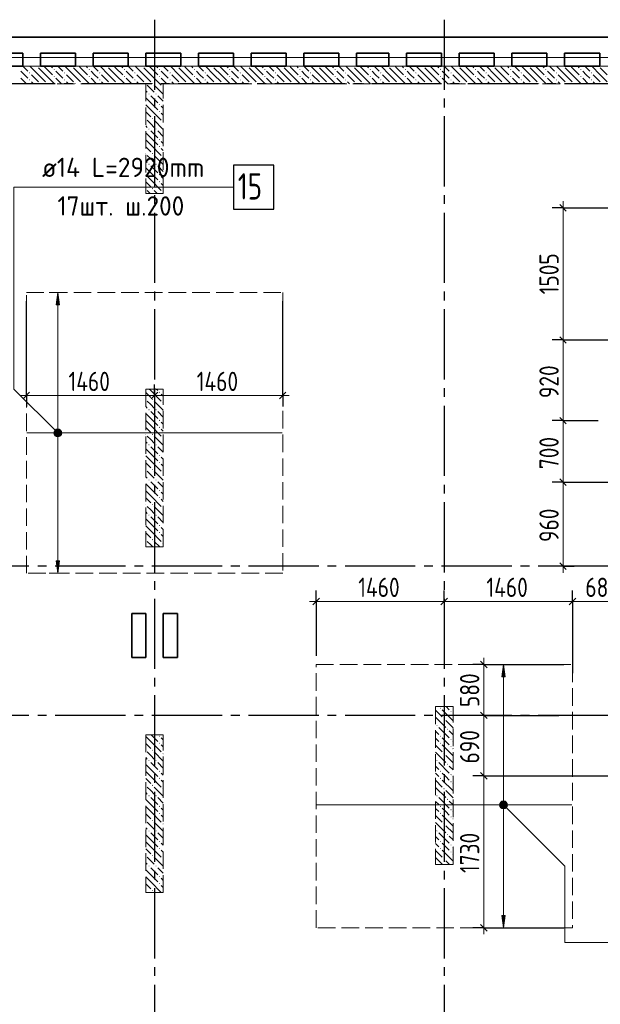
# Model space of a CAD drawing. Header units: millimetres. Extents: x 0 to 64958, y 0 to 42000.
# Tile 20 of 33: x 26704 to 33317, y 23807 to 35030. Entities that reach past the tile are written whole.
import ezdxf

# ---------------------------------------------------------------- set-up
doc = ezdxf.new("R2010")
doc.units = ezdxf.units.MM
doc.linetypes.add('______2', pattern=[270, 200, -70])
doc.linetypes.add('______5', pattern=[1100, 800, -100, 100, -100])
for name, color, linetype, lineweight in [('Standard', 7, 'Continuous', 25), ('ДОП Верх по Х', 7, 'Continuous', 25), ('ЖБ Пилон', 180, 'Continuous', 25), ('Оси', 40, '______5', 18), ('Позиционная метка номер позиции', 7, 'Continuous', 13), ('Примечания', 7, 'Continuous', 25)]:
    doc.layers.add(name, color=color, linetype=linetype, lineweight=lineweight)
doc.layers.add('ЖБ Перекрытие верхний уровень', color=7, linetype='Continuous', lineweight=25, true_color=0xe0e0ff)
doc.layers.add('ЖБ Стена верхний уровень', color=7, linetype='Continuous', lineweight=25, true_color=0x006e00)
doc.styles.add('GOST 2.304-81', font='txt')
doc.styles.add('ISOCPEUR', font='txt')

msp = doc.modelspace()

# ---------------------------------------------------------------- hatches: boundary and pattern name
at = {"layer": 'ДОП Верх по Х', "linetype": 'Continuous', "lineweight": 13, "transparency": 33554687}
for points in [[(27158, 31780), (27138, 31920), (27118, 31780)], [(27101, 30320), (27176, 30320), (27170, 30339)], [(27101, 30320), (27170, 30339), (27106, 30339)], [(27106, 30301), (27176, 30320), (27101, 30320)], [(27106, 30339), (27170, 30339), (27157, 30352)], [(27106, 30339), (27157, 30352), (27119, 30352)], [(27106, 30301), (27170, 30301), (27176, 30320)], [(27119, 30352), (27157, 30352), (27138, 30358)], [(27119, 30288), (27170, 30301), (27106, 30301)], [(27119, 30288), (27157, 30288), (27170, 30301)], [(27157, 30288), (27119, 30288), (27138, 30282)], [(32235, 27540), (32215, 27680), (32195, 27540)], [(32177, 26080), (32252, 26080), (32247, 26099)], [(32177, 26080), (32247, 26099), (32182, 26099)], [(32182, 26061), (32252, 26080), (32177, 26080)], [(32182, 26099), (32247, 26099), (32233, 26112)], [(32182, 26099), (32233, 26112), (32196, 26112)], [(32182, 26061), (32247, 26061), (32252, 26080)], [(32196, 26048), (32247, 26061), (32182, 26061)], [(32196, 26112), (32233, 26112), (32215, 26117)], [(32196, 26048), (32233, 26048), (32247, 26061)], [(32233, 26048), (32196, 26048), (32215, 26042)]]:
    msp.add_hatch(color=7, dxfattribs=at).paths.add_polyline_path(points)
for points in [[(27158, 28860), (27138, 28720), (27118, 28860)], [(32235, 24820), (32215, 24680), (32195, 24820)]]:
    msp.add_hatch(color=7, dxfattribs=at).paths.add_polyline_path(points, flags=16)
at = {"layer": 'ЖБ Пилон', "linetype": 'Continuous', "lineweight": 18, "transparency": 33554687}
for points in [[(28290, 30783), (28297, 30790), (28303, 30783), (28297, 30777)], [(28140, 30707), (28143, 30703), (28140, 30700)], [(28210, 30703), (28217, 30710), (28223, 30703), (28217, 30697)], [(28330, 30663), (28337, 30670), (28340, 30667), (28340, 30660), (28337, 30657)], [(28170, 30583), (28177, 30590), (28183, 30583), (28177, 30577)], [(28250, 30583), (28257, 30590), (28263, 30583), (28257, 30577)], [(28290, 30463), (28297, 30470), (28303, 30463), (28297, 30457)], [(28140, 30307), (28143, 30303), (28140, 30300)], [(28210, 30303), (28217, 30310), (28223, 30303), (28217, 30297)], [(28290, 30383), (28297, 30390), (28303, 30383), (28297, 30377)], [(28330, 30263), (28337, 30270), (28340, 30267), (28340, 30260), (28337, 30257)], [(28170, 30183), (28177, 30190), (28183, 30183), (28177, 30177)], [(28250, 30183), (28257, 30190), (28263, 30183), (28257, 30177)], [(28290, 30063), (28297, 30070), (28303, 30063), (28297, 30057)], [(28290, 29983), (28297, 29990), (28303, 29983), (28297, 29977)], [(28140, 29907), (28143, 29903), (28140, 29900)], [(28210, 29903), (28217, 29910), (28223, 29903), (28217, 29897)], [(28330, 29863), (28337, 29870), (28340, 29867), (28340, 29860), (28337, 29857)], [(28170, 29783), (28177, 29790), (28183, 29783), (28177, 29777)], [(28250, 29783), (28257, 29790), (28263, 29783), (28257, 29777)], [(28290, 29663), (28297, 29670), (28303, 29663), (28297, 29657)], [(28290, 29583), (28297, 29590), (28303, 29583), (28297, 29577)], [(28140, 29507), (28143, 29503), (28140, 29500)], [(28210, 29503), (28217, 29510), (28223, 29503), (28217, 29497)], [(28330, 29463), (28337, 29470), (28340, 29467), (28340, 29460), (28337, 29457)], [(28170, 29383), (28177, 29390), (28183, 29383), (28177, 29377)], [(28250, 29383), (28257, 29390), (28263, 29383), (28257, 29377)], [(28290, 29263), (28297, 29270), (28303, 29263), (28297, 29257)], [(28290, 29183), (28297, 29190), (28303, 29183), (28297, 29177)], [(28140, 29107), (28143, 29103), (28140, 29100)], [(28210, 29103), (28217, 29110), (28223, 29103), (28217, 29097)], [(28330, 29063), (28337, 29070), (28340, 29067), (28340, 29060), (28337, 29057)], [(31490, 27183), (31497, 27190), (31503, 27183), (31497, 27177)], [(31530, 27063), (31537, 27070), (31543, 27063), (31537, 27057)], [(31610, 27143), (31617, 27150), (31623, 27143), (31617, 27137)], [(31450, 26983), (31457, 26990), (31463, 26983), (31457, 26977)], [(31570, 26943), (31577, 26950), (31583, 26943), (31577, 26937)], [(28290, 26863), (28297, 26870), (28303, 26863), (28297, 26857)], [(31490, 26863), (31497, 26870), (31503, 26863), (31497, 26857)], [(31610, 26823), (31617, 26830), (31623, 26823), (31617, 26817)], [(28290, 26783), (28297, 26790), (28303, 26783), (28297, 26777)], [(31490, 26783), (31497, 26790), (31503, 26783), (31497, 26777)], [(31610, 26743), (31617, 26750), (31623, 26743), (31617, 26737)], [(28140, 26707), (28143, 26703), (28140, 26700)], [(28210, 26703), (28217, 26710), (28223, 26703), (28217, 26697)], [(28330, 26663), (28337, 26670), (28340, 26667), (28340, 26660), (28337, 26657)], [(31530, 26663), (31537, 26670), (31543, 26663), (31537, 26657)], [(28170, 26583), (28177, 26590), (28183, 26583), (28177, 26577)], [(28250, 26583), (28257, 26590), (28263, 26583), (28257, 26577)], [(31450, 26583), (31457, 26590), (31463, 26583), (31457, 26577)], [(31570, 26543), (31577, 26550), (31583, 26543), (31577, 26537)], [(28290, 26463), (28297, 26470), (28303, 26463), (28297, 26457)], [(28290, 26383), (28297, 26390), (28303, 26383), (28297, 26377)], [(31490, 26463), (31497, 26470), (31503, 26463), (31497, 26457)], [(31490, 26383), (31497, 26390), (31503, 26383), (31497, 26377)], [(31610, 26423), (31617, 26430), (31623, 26423), (31617, 26417)], [(28140, 26307), (28143, 26303), (28140, 26300)], [(28210, 26303), (28217, 26310), (28223, 26303), (28217, 26297)], [(28330, 26263), (28337, 26270), (28340, 26267), (28340, 26260), (28337, 26257)], [(31530, 26263), (31537, 26270), (31543, 26263), (31537, 26257)], [(31610, 26343), (31617, 26350), (31623, 26343), (31617, 26337)], [(28170, 26183), (28177, 26190), (28183, 26183), (28177, 26177)], [(28250, 26183), (28257, 26190), (28263, 26183), (28257, 26177)], [(31450, 26183), (31457, 26190), (31463, 26183), (31457, 26177)], [(31570, 26143), (31577, 26150), (31583, 26143), (31577, 26137)], [(28290, 26063), (28297, 26070), (28303, 26063), (28297, 26057)], [(31490, 26063), (31497, 26070), (31503, 26063), (31497, 26057)], [(28290, 25983), (28297, 25990), (28303, 25983), (28297, 25977)], [(31490, 25983), (31497, 25990), (31503, 25983), (31497, 25977)], [(31610, 26023), (31617, 26030), (31623, 26023), (31617, 26017)], [(31610, 25943), (31617, 25950), (31623, 25943), (31617, 25937)], [(28140, 25907), (28143, 25903), (28140, 25900)], [(28210, 25903), (28217, 25910), (28223, 25903), (28217, 25897)], [(28330, 25863), (28337, 25870), (28340, 25867), (28340, 25860), (28337, 25857)], [(31530, 25863), (31537, 25870), (31543, 25863), (31537, 25857)], [(28170, 25783), (28177, 25790), (28183, 25783), (28177, 25777)], [(28250, 25783), (28257, 25790), (28263, 25783), (28257, 25777)], [(31450, 25783), (31457, 25790), (31463, 25783), (31457, 25777)], [(31570, 25743), (31577, 25750), (31583, 25743), (31577, 25737)], [(28290, 25663), (28297, 25670), (28303, 25663), (28297, 25657)], [(28290, 25583), (28297, 25590), (28303, 25583), (28297, 25577)], [(31490, 25663), (31497, 25670), (31503, 25663), (31497, 25657)], [(31490, 25583), (31497, 25590), (31503, 25583), (31497, 25577)], [(31610, 25623), (31617, 25630), (31623, 25623), (31617, 25617)], [(28140, 25507), (28143, 25503), (28140, 25500)], [(28210, 25503), (28217, 25510), (28223, 25503), (28217, 25497)], [(31610, 25543), (31617, 25550), (31623, 25543), (31617, 25537)], [(28170, 25383), (28177, 25390), (28183, 25383), (28177, 25377)], [(28250, 25383), (28257, 25390), (28263, 25383), (28257, 25377)], [(28330, 25463), (28337, 25470), (28340, 25467), (28340, 25460), (28337, 25457)], [(31530, 25463), (31537, 25470), (31543, 25463), (31537, 25457)], [(28290, 25263), (28297, 25270), (28303, 25263), (28297, 25257)], [(28290, 25183), (28297, 25190), (28303, 25183), (28297, 25177)], [(28140, 25107), (28143, 25103), (28140, 25100)], [(28210, 25103), (28217, 25110), (28223, 25103), (28217, 25097)]]:
    msp.add_hatch(color=7, dxfattribs=at).paths.add_polyline_path(points, flags=16)
at = {"layer": 'ЖБ Стена верхний уровень', "linetype": 'Continuous', "lineweight": 18, "transparency": 33554687}
for points in [[(26900, 34500), (26897, 34497), (26894, 34500)], [(27090, 34463), (27097, 34470), (27103, 34463), (27097, 34457)], [(27300, 34500), (27297, 34497), (27294, 34500)], [(27490, 34463), (27497, 34470), (27503, 34463), (27497, 34457)], [(27700, 34500), (27697, 34497), (27694, 34500)], [(27890, 34463), (27897, 34470), (27903, 34463), (27897, 34457)], [(28100, 34500), (28097, 34497), (28094, 34500)], [(28290, 34463), (28297, 34470), (28303, 34463), (28297, 34457)], [(28500, 34500), (28497, 34497), (28494, 34500)], [(28690, 34463), (28697, 34470), (28703, 34463), (28697, 34457)], [(28900, 34500), (28897, 34497), (28894, 34500)], [(29090, 34463), (29097, 34470), (29103, 34463), (29097, 34457)], [(29300, 34500), (29297, 34497), (29294, 34500)], [(29490, 34463), (29497, 34470), (29503, 34463), (29497, 34457)], [(29700, 34500), (29697, 34497), (29694, 34500)], [(29890, 34463), (29897, 34470), (29903, 34463), (29897, 34457)], [(30100, 34500), (30097, 34497), (30094, 34500)], [(30290, 34463), (30297, 34470), (30303, 34463), (30297, 34457)], [(30500, 34500), (30497, 34497), (30494, 34500)], [(30690, 34463), (30697, 34470), (30703, 34463), (30697, 34457)], [(30900, 34500), (30897, 34497), (30894, 34500)], [(31090, 34463), (31097, 34470), (31103, 34463), (31097, 34457)], [(31300, 34500), (31297, 34497), (31294, 34500)], [(31490, 34463), (31497, 34470), (31503, 34463), (31497, 34457)], [(31700, 34500), (31697, 34497), (31694, 34500)], [(31890, 34463), (31897, 34470), (31903, 34463), (31897, 34457)], [(32100, 34500), (32097, 34497), (32094, 34500)], [(32290, 34463), (32297, 34470), (32303, 34463), (32297, 34457)], [(32500, 34500), (32497, 34497), (32494, 34500)], [(32690, 34463), (32697, 34470), (32703, 34463), (32697, 34457)], [(32900, 34500), (32897, 34497), (32894, 34500)], [(33090, 34463), (33097, 34470), (33103, 34463), (33097, 34457)], [(33300, 34500), (33297, 34497), (33294, 34500)], [(26810, 34423), (26817, 34430), (26823, 34423), (26817, 34417)], [(26810, 34343), (26817, 34350), (26823, 34343), (26817, 34337)], [(27090, 34383), (27097, 34390), (27103, 34383), (27097, 34377)], [(27210, 34423), (27217, 34430), (27223, 34423), (27217, 34417)], [(27210, 34343), (27217, 34350), (27223, 34343), (27217, 34337)], [(27490, 34383), (27497, 34390), (27503, 34383), (27497, 34377)], [(27610, 34423), (27617, 34430), (27623, 34423), (27617, 34417)], [(27610, 34343), (27617, 34350), (27623, 34343), (27617, 34337)], [(27890, 34383), (27897, 34390), (27903, 34383), (27897, 34377)], [(28010, 34423), (28017, 34430), (28023, 34423), (28017, 34417)], [(28010, 34343), (28017, 34350), (28023, 34343), (28017, 34337)], [(28290, 34383), (28297, 34390), (28303, 34383), (28297, 34377)], [(28410, 34423), (28417, 34430), (28423, 34423), (28417, 34417)], [(28410, 34343), (28417, 34350), (28423, 34343), (28417, 34337)], [(28690, 34383), (28697, 34390), (28703, 34383), (28697, 34377)], [(28810, 34423), (28817, 34430), (28823, 34423), (28817, 34417)], [(28810, 34343), (28817, 34350), (28823, 34343), (28817, 34337)], [(29090, 34383), (29097, 34390), (29103, 34383), (29097, 34377)], [(29210, 34423), (29217, 34430), (29223, 34423), (29217, 34417)], [(29210, 34343), (29217, 34350), (29223, 34343), (29217, 34337)], [(29490, 34383), (29497, 34390), (29503, 34383), (29497, 34377)], [(29610, 34423), (29617, 34430), (29623, 34423), (29617, 34417)], [(29610, 34343), (29617, 34350), (29623, 34343), (29617, 34337)], [(29890, 34383), (29897, 34390), (29903, 34383), (29897, 34377)], [(30010, 34423), (30017, 34430), (30023, 34423), (30017, 34417)], [(30010, 34343), (30017, 34350), (30023, 34343), (30017, 34337)], [(30290, 34383), (30297, 34390), (30303, 34383), (30297, 34377)], [(30410, 34423), (30417, 34430), (30423, 34423), (30417, 34417)], [(30410, 34343), (30417, 34350), (30423, 34343), (30417, 34337)], [(30690, 34383), (30697, 34390), (30703, 34383), (30697, 34377)], [(30810, 34423), (30817, 34430), (30823, 34423), (30817, 34417)], [(30810, 34343), (30817, 34350), (30823, 34343), (30817, 34337)], [(31090, 34383), (31097, 34390), (31103, 34383), (31097, 34377)], [(31210, 34423), (31217, 34430), (31223, 34423), (31217, 34417)], [(31210, 34343), (31217, 34350), (31223, 34343), (31217, 34337)], [(31490, 34383), (31497, 34390), (31503, 34383), (31497, 34377)], [(31610, 34423), (31617, 34430), (31623, 34423), (31617, 34417)], [(31610, 34343), (31617, 34350), (31623, 34343), (31617, 34337)], [(31890, 34383), (31897, 34390), (31903, 34383), (31897, 34377)], [(32010, 34423), (32017, 34430), (32023, 34423), (32017, 34417)], [(32010, 34343), (32017, 34350), (32023, 34343), (32017, 34337)], [(32290, 34383), (32297, 34390), (32303, 34383), (32297, 34377)], [(32410, 34423), (32417, 34430), (32423, 34423), (32417, 34417)], [(32410, 34343), (32417, 34350), (32423, 34343), (32417, 34337)], [(32690, 34383), (32697, 34390), (32703, 34383), (32697, 34377)], [(32810, 34423), (32817, 34430), (32823, 34423), (32817, 34417)], [(32810, 34343), (32817, 34350), (32823, 34343), (32817, 34337)], [(33090, 34383), (33097, 34390), (33103, 34383), (33097, 34377)], [(33210, 34423), (33217, 34430), (33223, 34423), (33217, 34417)], [(33210, 34343), (33217, 34350), (33223, 34343), (33217, 34337)], [(26930, 34303), (26937, 34310), (26943, 34303), (26940, 34300), (26934, 34300)], [(27010, 34303), (27017, 34310), (27023, 34303), (27020, 34300), (27014, 34300)], [(27330, 34303), (27337, 34310), (27343, 34303), (27340, 34300), (27334, 34300)], [(27410, 34303), (27417, 34310), (27423, 34303), (27420, 34300), (27414, 34300)], [(27730, 34303), (27737, 34310), (27743, 34303), (27740, 34300), (27734, 34300)], [(27810, 34303), (27817, 34310), (27823, 34303), (27820, 34300), (27814, 34300)], [(28130, 34303), (28137, 34310), (28143, 34303), (28140, 34300), (28134, 34300)], [(28140, 34300), (28140, 34300), (28140, 34300)], [(28210, 34303), (28217, 34310), (28223, 34303), (28220, 34300), (28214, 34300)], [(28220, 34300), (28217, 34297), (28214, 34300)], [(28330, 34263), (28337, 34270), (28340, 34267), (28340, 34260), (28337, 34257)], [(28530, 34303), (28537, 34310), (28543, 34303), (28540, 34300), (28534, 34300)], [(28610, 34303), (28617, 34310), (28623, 34303), (28620, 34300), (28614, 34300)], [(28930, 34303), (28937, 34310), (28943, 34303), (28940, 34300), (28934, 34300)], [(29010, 34303), (29017, 34310), (29023, 34303), (29020, 34300), (29014, 34300)], [(29330, 34303), (29337, 34310), (29343, 34303), (29340, 34300), (29334, 34300)], [(29410, 34303), (29417, 34310), (29423, 34303), (29420, 34300), (29414, 34300)], [(29730, 34303), (29737, 34310), (29743, 34303), (29740, 34300), (29734, 34300)], [(29810, 34303), (29817, 34310), (29823, 34303), (29820, 34300), (29814, 34300)], [(30130, 34303), (30137, 34310), (30143, 34303), (30140, 34300), (30134, 34300)], [(30210, 34303), (30217, 34310), (30223, 34303), (30220, 34300), (30214, 34300)], [(30530, 34303), (30537, 34310), (30543, 34303), (30540, 34300), (30534, 34300)], [(30610, 34303), (30617, 34310), (30623, 34303), (30620, 34300), (30614, 34300)], [(30930, 34303), (30937, 34310), (30943, 34303), (30940, 34300), (30934, 34300)], [(31010, 34303), (31017, 34310), (31023, 34303), (31020, 34300), (31014, 34300)], [(31330, 34303), (31337, 34310), (31343, 34303), (31340, 34300), (31334, 34300)], [(31410, 34303), (31417, 34310), (31423, 34303), (31420, 34300), (31414, 34300)], [(31730, 34303), (31737, 34310), (31743, 34303), (31740, 34300), (31734, 34300)], [(31810, 34303), (31817, 34310), (31823, 34303), (31820, 34300), (31814, 34300)], [(32130, 34303), (32137, 34310), (32143, 34303), (32140, 34300), (32134, 34300)], [(32210, 34303), (32217, 34310), (32223, 34303), (32220, 34300), (32214, 34300)], [(32530, 34303), (32537, 34310), (32543, 34303), (32540, 34300), (32534, 34300)], [(32610, 34303), (32617, 34310), (32623, 34303), (32620, 34300), (32614, 34300)], [(32930, 34303), (32937, 34310), (32943, 34303), (32940, 34300), (32934, 34300)], [(33010, 34303), (33017, 34310), (33023, 34303), (33020, 34300), (33014, 34300)], [(28170, 34183), (28177, 34190), (28183, 34183), (28177, 34177)], [(28250, 34183), (28257, 34190), (28263, 34183), (28257, 34177)], [(28290, 34063), (28297, 34070), (28303, 34063), (28297, 34057)], [(28140, 33907), (28143, 33903), (28140, 33900)], [(28210, 33903), (28217, 33910), (28223, 33903), (28217, 33897)], [(28290, 33983), (28297, 33990), (28303, 33983), (28297, 33977)], [(28170, 33783), (28177, 33790), (28183, 33783), (28177, 33777)], [(28250, 33783), (28257, 33790), (28263, 33783), (28257, 33777)], [(28330, 33863), (28337, 33870), (28340, 33867), (28340, 33860), (28337, 33857)], [(28290, 33663), (28297, 33670), (28303, 33663), (28297, 33657)], [(28290, 33583), (28297, 33590), (28303, 33583), (28297, 33577)], [(28140, 33507), (28143, 33503), (28140, 33500)], [(28210, 33503), (28217, 33510), (28223, 33503), (28217, 33497)], [(28330, 33463), (28337, 33470), (28340, 33467), (28340, 33460), (28337, 33457)], [(28170, 33383), (28177, 33390), (28183, 33383), (28177, 33377)], [(28250, 33383), (28257, 33390), (28263, 33383), (28257, 33377)], [(28290, 33263), (28297, 33270), (28303, 33263), (28297, 33257)], [(28210, 33103), (28217, 33110), (28223, 33103), (28217, 33097)], [(28290, 33183), (28297, 33190), (28303, 33183), (28297, 33177)], [(28140, 33107), (28143, 33103), (28140, 33100)], [(28330, 33063), (28337, 33070), (28340, 33067), (28340, 33060), (28337, 33057)]]:
    msp.add_hatch(color=7, dxfattribs=at).paths.add_polyline_path(points, flags=16)
at = {"layer": 'Позиционная метка номер позиции', "linetype": 'Continuous', "lineweight": 13, "transparency": 33554687}
for points in [[(27106, 30288), (27149, 30363), (27095, 30309)], [(27095, 30309), (27149, 30363), (27127, 30363)], [(27095, 30309), (27127, 30363), (27095, 30331)], [(27095, 30331), (27127, 30363), (27106, 30352)], [(27106, 30288), (27170, 30352), (27149, 30363)], [(27127, 30277), (27170, 30352), (27106, 30288)], [(27127, 30277), (27181, 30331), (27170, 30352)], [(27149, 30277), (27181, 30331), (27127, 30277)], [(27149, 30277), (27181, 30309), (27181, 30331)], [(27181, 30309), (27149, 30277), (27170, 30288)], [(32171, 26091), (32203, 26123), (32183, 26112)], [(32203, 26123), (32171, 26091), (32171, 26069)], [(32203, 26123), (32171, 26069), (32226, 26123)], [(32226, 26123), (32171, 26069), (32183, 26048)], [(32226, 26123), (32183, 26048), (32247, 26112)], [(32247, 26112), (32183, 26048), (32203, 26037)], [(32247, 26112), (32203, 26037), (32258, 26091)], [(32258, 26091), (32203, 26037), (32226, 26037)], [(32258, 26091), (32226, 26037), (32258, 26069)], [(32258, 26069), (32226, 26037), (32247, 26048)]]:
    msp.add_hatch(color=7, dxfattribs=at).paths.add_polyline_path(points)

# ---------------------------------------------------------------- linework, layer by layer
at = {"layer": 'Standard', "color": 251, "linetype": 'Continuous', "lineweight": -3, "true_color": 0x656565, "transparency": 33554687}
for p, q in [((32893, 32886), (32768, 32886)), ((32893, 32886), (33018, 32886)), ((32893, 32886), (33765, 32886)), ((26780, 30747), (26780, 31820)), ((32893, 31380), (32768, 31380)), ((32893, 31380), (33018, 31380)), ((32893, 31380), (33765, 31380)), ((26780, 30747), (26780, 30872)), ((28240, 30747), (28240, 30872)), ((29700, 30747), (29700, 30872)), ((26780, 30747), (26780, 30622)), ((28240, 30747), (28240, 30622)), ((28240, 30747), (28240, 30747)), ((29700, 30747), (29700, 30622)), ((32893, 30460), (32768, 30460)), ((32893, 30460), (33018, 30460)), ((32893, 30460), (33293, 30460)), ((32893, 29760), (32768, 29760)), ((32893, 29760), (33018, 29760)), ((32893, 29760), (33765, 29760)), ((32893, 28800), (32768, 28800)), ((32893, 28800), (33018, 28800)), ((32893, 28800), (32893, 28800)), ((30080, 28400), (30080, 28525)), ((31540, 28400), (31540, 28525)), ((33000, 28400), (33000, 28525)), ((30080, 28400), (30080, 28275)), ((30080, 28400), (30080, 27780)), ((31540, 28400), (31540, 28275)), ((31540, 28400), (31540, 28400)), ((33000, 28400), (33000, 28275)), ((33000, 28400), (33000, 27580)), ((31989, 27680), (31864, 27680)), ((31989, 27680), (32114, 27680)), ((31989, 27680), (32900, 27680)), ((31989, 27100), (31864, 27100)), ((31989, 27100), (32114, 27100)), ((31989, 27100), (32843, 27100)), ((31989, 26410), (31864, 26410)), ((31989, 26410), (32114, 26410)), ((31989, 26410), (33585, 26410)), ((31989, 24680), (31864, 24680)), ((31989, 24680), (32114, 24680)), ((31989, 24680), (32900, 24680))]:
    msp.add_line(p, q, dxfattribs=at)
at = {"layer": 'Standard', "color": 7, "linetype": 'Continuous', "lineweight": 25, "transparency": 33554687}
for p, q in [((32930, 32849), (32855, 32924)), ((32930, 31343), (32855, 31417)), ((26817, 30784), (26742, 30709)), ((28277, 30784), (28202, 30709)), ((29737, 30784), (29662, 30709)), ((32930, 30422), (32855, 30497)), ((32930, 29722), (32855, 29797)), ((32930, 28763), (32855, 28838)), ((30117, 28438), (30042, 28362)), ((31577, 28438), (31502, 28362)), ((33037, 28438), (32962, 28362)), ((32027, 27642), (31952, 27717)), ((32027, 27063), (31952, 27138)), ((32027, 26372), (31952, 26448)), ((32027, 24642), (31952, 24717))]:
    msp.add_line(p, q, dxfattribs=at)
at = {"layer": 'Standard', "color": 7, "linetype": 'Continuous', "lineweight": 13, "transparency": 33554687}
for p, q in [((32893, 32886), (32893, 32961)), ((32893, 31380), (32893, 32886)), ((32893, 30460), (32893, 31380)), ((26780, 30747), (26705, 30747)), ((28240, 30747), (26780, 30747)), ((29700, 30747), (28240, 30747)), ((29700, 30747), (29775, 30747)), ((32893, 29760), (32893, 30460)), ((32893, 28800), (32893, 28725)), ((30080, 28400), (30005, 28400)), ((31540, 28400), (30080, 28400)), ((33000, 28400), (31540, 28400)), ((33685, 28400), (33000, 28400)), ((31989, 27680), (31989, 27755)), ((31989, 27100), (31989, 27680)), ((31989, 26410), (31989, 27100)), ((31989, 24680), (31989, 24605))]:
    msp.add_line(p, q, dxfattribs=at)
at = {"layer": 'Standard', "color": 254, "linetype": 'Continuous', "lineweight": 18, "true_color": 0xc4c4ff, "transparency": 33554687}
for points in [[(6931, 19975), (49549, 19975), (49549, 34600), (6931, 34600), (6931, 19975)], [(7031, 20075), (49449, 20075), (49449, 34500), (7031, 34500), (7031, 20075)]]:
    msp.add_lwpolyline(points, dxfattribs=at)
at = {"layer": 'Standard', "color": 251, "linetype": 'Continuous', "lineweight": -3, "true_color": 0x656565, "transparency": 33554687}
msp.add_lwpolyline([(29700, 30747), (29700, 31134), (29700, 31134), (29700, 31820)], dxfattribs=at)
at = {"layer": 'Standard', "color": 7, "linetype": 'Continuous', "lineweight": 13, "transparency": 33554687}
for points in [[(32893, 28800), (32893, 28986), (32893, 28986), (32893, 29760)], [(31989, 24680), (31989, 25216), (31989, 25216), (31989, 26410)]]:
    msp.add_lwpolyline(points, dxfattribs=at)
at = {"layer": 'ДОП Верх по Х', "color": 7, "linetype": 'Continuous', "lineweight": 13, "transparency": 33554687}
msp.add_line((26938, 33120), (29046, 33120), dxfattribs=at)
at = {"layer": 'ДОП Верх по Х', "color": 251, "linetype": 'Continuous', "lineweight": 13, "true_color": 0x494949, "transparency": 33554687}
for p, q in [((27138, 31920), (27038, 31920)), ((27138, 31920), (27118, 31780)), ((27158, 31780), (27138, 31920)), ((27138, 31920), (27238, 31920)), ((27138, 31920), (27138, 31920)), ((27118, 31780), (27158, 31780)), ((27138, 30350), (27138, 31780)), ((27101, 30320), (27101, 30320)), ((27176, 30320), (27176, 30320)), ((27138, 28860), (27138, 30290)), ((27138, 28720), (27118, 28860)), ((27118, 28860), (27158, 28860)), ((27158, 28860), (27138, 28720)), ((27138, 28720), (27038, 28720)), ((27138, 28720), (27238, 28720)), ((27138, 28720), (27138, 28720)), ((32215, 27680), (32115, 27680)), ((32215, 27680), (32195, 27540)), ((32235, 27540), (32215, 27680)), ((32215, 27680), (32315, 27680)), ((32215, 27680), (32215, 27680)), ((32195, 27540), (32235, 27540)), ((32215, 26110), (32215, 27540)), ((32177, 26080), (32177, 26080)), ((32215, 24820), (32215, 26050)), ((32252, 26080), (32252, 26080)), ((32215, 24680), (32195, 24820)), ((32195, 24820), (32235, 24820)), ((32235, 24820), (32215, 24680)), ((32215, 24680), (32115, 24680)), ((32215, 24680), (32315, 24680)), ((32215, 24680), (32215, 24680))]:
    msp.add_line(p, q, dxfattribs=at)
at = {"layer": 'ДОП Верх по Х', "color": 7, "linetype": 'Continuous', "lineweight": 18, "transparency": 33554687}
for p, q in [((26787, 30320), (29693, 30320)), ((30087, 26080), (32993, 26080))]:
    msp.add_line(p, q, dxfattribs=at)
at = {"layer": 'ДОП Верх по Х', "color": 7, "linetype": 'Continuous', "lineweight": 25, "transparency": 33554687}
msp.add_lwpolyline([(29138, 32870), (29598, 32870), (29598, 33370), (29138, 33370), (29138, 32870)], dxfattribs=at)
at = {"layer": 'ДОП Верх по Х', "color": 251, "linetype": 'Continuous', "lineweight": 13, "true_color": 0x494949, "transparency": 33554687}
for centre in [(27138, 30320), (32215, 26080)]:
    msp.add_circle(centre, 37.5, dxfattribs=at)
at = {"layer": 'ЖБ Перекрытие верхний уровень', "color": 7, "linetype": 'Continuous', "lineweight": 35, "transparency": 33554687}
for p, q in [((28240, 34830), (22060, 34830)), ((34420, 34830), (28240, 34830)), ((26340, 34650), (26740, 34650)), ((26740, 34650), (26740, 34500)), ((26940, 34500), (26940, 34650)), ((26940, 34650), (27340, 34650)), ((27340, 34650), (27340, 34500)), ((27540, 34500), (27540, 34650)), ((27540, 34650), (27940, 34650)), ((27940, 34650), (27940, 34500)), ((28140, 34500), (28140, 34650)), ((28140, 34650), (28240, 34650)), ((28240, 34650), (28540, 34650)), ((28540, 34650), (28540, 34500)), ((28740, 34650), (29140, 34650)), ((28740, 34500), (28740, 34650)), ((29140, 34650), (29140, 34500)), ((29340, 34500), (29340, 34650)), ((29340, 34650), (29740, 34650)), ((29740, 34650), (29740, 34500)), ((29940, 34500), (29940, 34650)), ((29940, 34650), (30340, 34650)), ((30340, 34650), (30340, 34500)), ((30540, 34500), (30540, 34650)), ((30540, 34650), (30910, 34650)), ((30910, 34650), (30910, 34500)), ((31110, 34650), (31510, 34650)), ((31110, 34500), (31110, 34650)), ((31510, 34650), (31510, 34500)), ((31710, 34650), (32110, 34650)), ((31710, 34500), (31710, 34650)), ((32110, 34650), (32110, 34500)), ((32310, 34650), (32710, 34650)), ((32310, 34500), (32310, 34650)), ((32710, 34650), (32710, 34500)), ((32910, 34650), (33310, 34650)), ((32910, 34500), (32910, 34650)), ((33310, 34650), (33310, 34500)), ((26740, 34500), (26340, 34500)), ((27340, 34500), (26940, 34500)), ((27940, 34500), (27540, 34500)), ((28240, 34500), (28140, 34500)), ((28540, 34500), (28240, 34500)), ((29140, 34500), (28740, 34500)), ((29740, 34500), (29340, 34500)), ((30340, 34500), (29940, 34500)), ((30910, 34500), (30540, 34500)), ((31510, 34500), (31110, 34500)), ((32110, 34500), (31710, 34500)), ((32710, 34500), (32310, 34500)), ((33310, 34500), (32910, 34500)), ((28140, 28260), (27980, 28260)), ((27980, 28260), (27980, 27760)), ((28140, 27760), (28140, 28260)), ((28500, 28260), (28340, 28260)), ((28340, 28260), (28340, 27760)), ((28500, 27760), (28500, 28260)), ((27980, 27760), (28140, 27760)), ((28340, 27760), (28500, 27760))]:
    msp.add_line(p, q, dxfattribs=at)
at = {"layer": 'ЖБ Пилон', "color": 253, "linetype": '______2', "lineweight": 13, "true_color": 0xa0a0a0, "transparency": 33554687}
for p, q in [((28140, 30820), (28140, 29020)), ((28340, 30820), (28140, 30820)), ((28340, 29020), (28340, 30820)), ((28140, 29020), (28340, 29020)), ((31440, 27200), (31440, 25400)), ((31640, 27200), (31440, 27200)), ((31640, 25400), (31640, 27200)), ((28140, 26880), (28140, 25080)), ((28340, 26880), (28140, 26880)), ((28340, 25080), (28340, 26880)), ((31440, 25400), (31640, 25400)), ((28140, 25080), (28340, 25080))]:
    msp.add_line(p, q, dxfattribs=at)
at = {"layer": 'ЖБ Пилон', "color": 9, "linetype": 'Continuous', "lineweight": 18, "true_color": 0xc7c7c7, "transparency": 33554687}
for p, q in [((28140, 30780), (28197, 30723)), ((28180, 30820), (28197, 30803)), ((28197, 30803), (28317, 30683)), ((28260, 30820), (28277, 30803)), ((28317, 30763), (28340, 30740)), ((28197, 30643), (28157, 30683)), ((28237, 30603), (28197, 30643)), ((28237, 30683), (28340, 30580)), ((28140, 30620), (28157, 30603)), ((28197, 30483), (28140, 30540)), ((28197, 30563), (28277, 30483)), ((28277, 30563), (28340, 30500)), ((28140, 30460), (28197, 30403)), ((28197, 30483), (28277, 30403)), ((28340, 30420), (28317, 30443)), ((28140, 30380), (28197, 30323)), ((28197, 30403), (28317, 30283)), ((28317, 30363), (28340, 30340)), ((28140, 30220), (28157, 30203)), ((28197, 30243), (28157, 30283)), ((28237, 30203), (28197, 30243)), ((28237, 30283), (28340, 30180)), ((28197, 30083), (28140, 30140)), ((28197, 30163), (28277, 30083)), ((28197, 30083), (28277, 30003)), ((28277, 30163), (28340, 30100)), ((28140, 30060), (28197, 30003)), ((28140, 29980), (28197, 29923)), ((28197, 30003), (28317, 29883)), ((28340, 30020), (28317, 30043)), ((28197, 29843), (28157, 29883)), ((28237, 29883), (28340, 29780)), ((28317, 29963), (28340, 29940)), ((28140, 29820), (28157, 29803)), ((28237, 29803), (28197, 29843)), ((28197, 29763), (28277, 29683)), ((28277, 29763), (28340, 29700)), ((28197, 29683), (28140, 29740)), ((28140, 29660), (28197, 29603)), ((28197, 29683), (28277, 29603)), ((28340, 29620), (28317, 29643)), ((28140, 29580), (28197, 29523)), ((28197, 29603), (28317, 29483)), ((28317, 29563), (28340, 29540)), ((28140, 29420), (28157, 29403)), ((28197, 29443), (28157, 29483)), ((28237, 29403), (28197, 29443)), ((28237, 29483), (28340, 29380)), ((28197, 29283), (28140, 29340)), ((28197, 29363), (28277, 29283)), ((28277, 29363), (28340, 29300)), ((28140, 29260), (28197, 29203)), ((28140, 29180), (28197, 29123)), ((28197, 29283), (28277, 29203)), ((28197, 29203), (28317, 29083)), ((28340, 29220), (28317, 29243)), ((28197, 29043), (28157, 29083)), ((28237, 29083), (28300, 29020)), ((28317, 29163), (28340, 29140)), ((28140, 29020), (28140, 29020)), ((28220, 29020), (28197, 29043)), ((31440, 27160), (31517, 27083)), ((31517, 27163), (31637, 27043)), ((31597, 27163), (31560, 27200)), ((31440, 27080), (31557, 26963)), ((31637, 27123), (31640, 27120)), ((31477, 26963), (31597, 26843)), ((31557, 27043), (31640, 26960)), ((28140, 26860), (28197, 26803)), ((28200, 26880), (28277, 26803)), ((28340, 26820), (28317, 26843)), ((31440, 26920), (31477, 26883)), ((31440, 26840), (31477, 26803)), ((31557, 26803), (31517, 26843)), ((31640, 26880), (31597, 26923)), ((28140, 26780), (28197, 26723)), ((28197, 26803), (28317, 26683)), ((28317, 26763), (28340, 26740)), ((31440, 26760), (31517, 26683)), ((31517, 26763), (31637, 26643)), ((31597, 26763), (31557, 26803)), ((31637, 26803), (31640, 26800)), ((31637, 26723), (31640, 26720)), ((28140, 26620), (28157, 26603)), ((28197, 26643), (28157, 26683)), ((28237, 26603), (28197, 26643)), ((28237, 26683), (28340, 26580)), ((31440, 26680), (31557, 26563)), ((31557, 26643), (31640, 26560)), ((28197, 26483), (28140, 26540)), ((28197, 26563), (28277, 26483)), ((28277, 26563), (28340, 26500)), ((31440, 26520), (31477, 26483)), ((31477, 26563), (31597, 26443)), ((31640, 26480), (31597, 26523)), ((28140, 26460), (28197, 26403)), ((28140, 26380), (28197, 26323)), ((28197, 26483), (28277, 26403)), ((28197, 26403), (28317, 26283)), ((28340, 26420), (28317, 26443)), ((31440, 26440), (31477, 26403)), ((31557, 26403), (31517, 26443)), ((31597, 26363), (31557, 26403)), ((31637, 26403), (31640, 26400)), ((28197, 26243), (28157, 26283)), ((28237, 26283), (28340, 26180)), ((28317, 26363), (28340, 26340)), ((31440, 26360), (31517, 26283)), ((31440, 26280), (31557, 26163)), ((31517, 26363), (31637, 26243)), ((31637, 26323), (31640, 26320)), ((28140, 26220), (28157, 26203)), ((28237, 26203), (28197, 26243)), ((28197, 26163), (28277, 26083)), ((28277, 26163), (28340, 26100)), ((31477, 26163), (31597, 26043)), ((31557, 26243), (31640, 26160)), ((28197, 26083), (28140, 26140)), ((28140, 26060), (28197, 26003)), ((28197, 26083), (28277, 26003)), ((28340, 26020), (28317, 26043)), ((31440, 26120), (31477, 26083)), ((31440, 26040), (31477, 26003)), ((31557, 26003), (31517, 26043)), ((31640, 26080), (31597, 26123)), ((28140, 25980), (28197, 25923)), ((28197, 26003), (28317, 25883)), ((28317, 25963), (28340, 25940)), ((31440, 25960), (31517, 25883)), ((31517, 25963), (31637, 25843)), ((31597, 25963), (31557, 26003)), ((31637, 26003), (31640, 26000)), ((28140, 25820), (28157, 25803)), ((28197, 25843), (28157, 25883)), ((28237, 25803), (28197, 25843)), ((28237, 25883), (28340, 25780)), ((31440, 25880), (31557, 25763)), ((31557, 25843), (31640, 25760)), ((31637, 25923), (31640, 25920)), ((28197, 25683), (28140, 25740)), ((28197, 25763), (28277, 25683)), ((28277, 25763), (28340, 25700)), ((31440, 25720), (31477, 25683)), ((31477, 25763), (31597, 25643)), ((31640, 25680), (31597, 25723)), ((28140, 25660), (28197, 25603)), ((28197, 25683), (28277, 25603)), ((28197, 25603), (28317, 25483)), ((28340, 25620), (28317, 25643)), ((31440, 25640), (31477, 25603)), ((31557, 25603), (31517, 25643)), ((31597, 25563), (31557, 25603)), ((31637, 25603), (31640, 25600)), ((28140, 25580), (28197, 25523)), ((28197, 25443), (28157, 25483)), ((28237, 25483), (28340, 25380)), ((28317, 25563), (28340, 25540)), ((31440, 25560), (31517, 25483)), ((31440, 25480), (31520, 25400)), ((31517, 25563), (31637, 25443)), ((31637, 25523), (31640, 25520)), ((28140, 25420), (28157, 25403)), ((28237, 25403), (28197, 25443)), ((31557, 25443), (31600, 25400)), ((28197, 25283), (28140, 25340)), ((28140, 25260), (28197, 25203)), ((28197, 25363), (28277, 25283)), ((28197, 25283), (28277, 25203)), ((28277, 25363), (28340, 25300)), ((28140, 25180), (28197, 25123)), ((28197, 25203), (28317, 25083)), ((28340, 25220), (28317, 25243)), ((28317, 25163), (28340, 25140)), ((28160, 25080), (28157, 25083)), ((28237, 25083), (28240, 25080))]:
    msp.add_line(p, q, dxfattribs=at)
at = {"layer": 'ЖБ Стена верхний уровень', "color": 251, "linetype": '______2', "lineweight": 13, "true_color": 0x656565, "transparency": 33554687}
for p, q in [((34730, 34500), (21750, 34500)), ((21730, 34300), (28140, 34300)), ((28140, 34300), (28140, 33050)), ((28340, 33050), (28340, 34300)), ((28340, 34300), (34750, 34300)), ((28140, 33050), (28340, 33050))]:
    msp.add_line(p, q, dxfattribs=at)
at = {"layer": 'ЖБ Стена верхний уровень', "color": 9, "linetype": 'Continuous', "lineweight": 18, "true_color": 0xc7c7c7, "transparency": 33554687}
for p, q in [((26740, 34500), (26797, 34443)), ((26917, 34403), (26820, 34500)), ((26917, 34483), (26997, 34403)), ((26997, 34483), (26980, 34500)), ((26997, 34483), (27077, 34403)), ((27060, 34500), (27077, 34483)), ((27140, 34500), (27197, 34443)), ((27317, 34403), (27220, 34500)), ((27317, 34483), (27397, 34403)), ((27397, 34483), (27380, 34500)), ((27397, 34483), (27477, 34403)), ((27460, 34500), (27477, 34483)), ((27540, 34500), (27597, 34443)), ((27717, 34403), (27620, 34500)), ((27717, 34483), (27797, 34403)), ((27797, 34483), (27780, 34500)), ((27797, 34483), (27877, 34403)), ((27860, 34500), (27877, 34483)), ((27940, 34500), (27997, 34443)), ((28117, 34403), (28020, 34500)), ((28117, 34483), (28197, 34403)), ((28197, 34483), (28180, 34500)), ((28197, 34483), (28277, 34403)), ((28260, 34500), (28277, 34483)), ((28340, 34500), (28397, 34443)), ((28517, 34403), (28420, 34500)), ((28517, 34483), (28597, 34403)), ((28597, 34483), (28580, 34500)), ((28597, 34483), (28677, 34403)), ((28660, 34500), (28677, 34483)), ((28740, 34500), (28797, 34443)), ((28917, 34403), (28820, 34500)), ((28917, 34483), (28997, 34403)), ((28997, 34483), (28980, 34500)), ((28997, 34483), (29077, 34403)), ((29060, 34500), (29077, 34483)), ((29140, 34500), (29197, 34443)), ((29317, 34403), (29220, 34500)), ((29317, 34483), (29397, 34403)), ((29397, 34483), (29380, 34500)), ((29397, 34483), (29477, 34403)), ((29460, 34500), (29477, 34483)), ((29540, 34500), (29597, 34443)), ((29717, 34403), (29620, 34500)), ((29717, 34483), (29797, 34403)), ((29797, 34483), (29780, 34500)), ((29797, 34483), (29877, 34403)), ((29860, 34500), (29877, 34483)), ((29940, 34500), (29997, 34443)), ((30117, 34403), (30020, 34500)), ((30117, 34483), (30197, 34403)), ((30197, 34483), (30180, 34500)), ((30197, 34483), (30277, 34403)), ((30260, 34500), (30277, 34483)), ((30340, 34500), (30397, 34443)), ((30517, 34403), (30420, 34500)), ((30517, 34483), (30597, 34403)), ((30597, 34483), (30580, 34500)), ((30597, 34483), (30677, 34403)), ((30660, 34500), (30677, 34483)), ((30740, 34500), (30797, 34443)), ((30917, 34403), (30820, 34500)), ((30917, 34483), (30997, 34403)), ((30997, 34483), (30980, 34500)), ((30997, 34483), (31077, 34403)), ((31060, 34500), (31077, 34483)), ((31140, 34500), (31197, 34443)), ((31317, 34403), (31220, 34500)), ((31317, 34483), (31397, 34403)), ((31397, 34483), (31380, 34500)), ((31397, 34483), (31477, 34403)), ((31460, 34500), (31477, 34483)), ((31540, 34500), (31597, 34443)), ((31717, 34403), (31620, 34500)), ((31717, 34483), (31797, 34403)), ((31797, 34483), (31780, 34500)), ((31797, 34483), (31877, 34403)), ((31860, 34500), (31877, 34483)), ((31940, 34500), (31997, 34443)), ((32117, 34403), (32020, 34500)), ((32117, 34483), (32197, 34403)), ((32197, 34483), (32180, 34500)), ((32197, 34483), (32277, 34403)), ((32260, 34500), (32277, 34483)), ((32340, 34500), (32397, 34443)), ((32517, 34403), (32420, 34500)), ((32517, 34483), (32597, 34403)), ((32597, 34483), (32580, 34500)), ((32597, 34483), (32677, 34403)), ((32660, 34500), (32677, 34483)), ((32740, 34500), (32797, 34443)), ((32917, 34403), (32820, 34500)), ((32917, 34483), (32997, 34403)), ((32997, 34483), (32980, 34500)), ((32997, 34483), (33077, 34403)), ((33060, 34500), (33077, 34483)), ((33140, 34500), (33197, 34443)), ((33317, 34403), (33220, 34500)), ((33317, 34483), (33397, 34403)), ((26757, 34403), (26717, 34443)), ((26717, 34363), (26780, 34300)), ((26797, 34363), (26757, 34403)), ((26837, 34403), (26917, 34323)), ((26917, 34403), (26997, 34323)), ((26997, 34403), (27100, 34300)), ((27157, 34403), (27117, 34443)), ((27117, 34363), (27180, 34300)), ((27197, 34363), (27157, 34403)), ((27237, 34403), (27317, 34323)), ((27317, 34403), (27397, 34323)), ((27397, 34403), (27500, 34300)), ((27557, 34403), (27517, 34443)), ((27517, 34363), (27580, 34300)), ((27597, 34363), (27557, 34403)), ((27637, 34403), (27717, 34323)), ((27717, 34403), (27797, 34323)), ((27797, 34403), (27900, 34300)), ((27957, 34403), (27917, 34443)), ((27917, 34363), (27980, 34300)), ((27997, 34363), (27957, 34403)), ((28037, 34403), (28117, 34323)), ((28117, 34403), (28197, 34323)), ((28197, 34403), (28300, 34300)), ((28357, 34403), (28317, 34443)), ((28317, 34363), (28380, 34300)), ((28397, 34363), (28357, 34403)), ((28437, 34403), (28517, 34323)), ((28517, 34403), (28597, 34323)), ((28597, 34403), (28700, 34300)), ((28757, 34403), (28717, 34443)), ((28717, 34363), (28780, 34300)), ((28797, 34363), (28757, 34403)), ((28837, 34403), (28917, 34323)), ((28917, 34403), (28997, 34323)), ((28997, 34403), (29100, 34300)), ((29157, 34403), (29117, 34443)), ((29117, 34363), (29180, 34300)), ((29197, 34363), (29157, 34403)), ((29237, 34403), (29317, 34323)), ((29317, 34403), (29397, 34323)), ((29397, 34403), (29500, 34300)), ((29557, 34403), (29517, 34443)), ((29517, 34363), (29580, 34300)), ((29597, 34363), (29557, 34403)), ((29637, 34403), (29717, 34323)), ((29717, 34403), (29797, 34323)), ((29797, 34403), (29900, 34300)), ((29957, 34403), (29917, 34443)), ((29917, 34363), (29980, 34300)), ((29997, 34363), (29957, 34403)), ((30037, 34403), (30117, 34323)), ((30117, 34403), (30197, 34323)), ((30197, 34403), (30300, 34300)), ((30357, 34403), (30317, 34443)), ((30317, 34363), (30380, 34300)), ((30397, 34363), (30357, 34403)), ((30437, 34403), (30517, 34323)), ((30517, 34403), (30597, 34323)), ((30597, 34403), (30700, 34300)), ((30757, 34403), (30717, 34443)), ((30717, 34363), (30780, 34300)), ((30797, 34363), (30757, 34403)), ((30837, 34403), (30917, 34323)), ((30917, 34403), (30997, 34323)), ((30997, 34403), (31100, 34300)), ((31157, 34403), (31117, 34443)), ((31117, 34363), (31180, 34300)), ((31197, 34363), (31157, 34403)), ((31237, 34403), (31317, 34323)), ((31317, 34403), (31397, 34323)), ((31397, 34403), (31500, 34300)), ((31557, 34403), (31517, 34443)), ((31517, 34363), (31580, 34300)), ((31597, 34363), (31557, 34403)), ((31637, 34403), (31717, 34323)), ((31717, 34403), (31797, 34323)), ((31797, 34403), (31900, 34300)), ((31957, 34403), (31917, 34443)), ((31917, 34363), (31980, 34300)), ((31997, 34363), (31957, 34403)), ((32037, 34403), (32117, 34323)), ((32117, 34403), (32197, 34323)), ((32197, 34403), (32300, 34300)), ((32357, 34403), (32317, 34443)), ((32317, 34363), (32380, 34300)), ((32397, 34363), (32357, 34403)), ((32437, 34403), (32517, 34323)), ((32517, 34403), (32597, 34323)), ((32597, 34403), (32700, 34300)), ((32757, 34403), (32717, 34443)), ((32717, 34363), (32780, 34300)), ((32797, 34363), (32757, 34403)), ((32837, 34403), (32917, 34323)), ((32917, 34403), (32997, 34323)), ((32997, 34403), (33100, 34300)), ((33157, 34403), (33117, 34443)), ((33117, 34363), (33180, 34300)), ((33197, 34363), (33157, 34403)), ((33237, 34403), (33317, 34323)), ((33317, 34403), (33397, 34323)), ((26837, 34323), (26860, 34300)), ((27237, 34323), (27260, 34300)), ((27637, 34323), (27660, 34300)), ((28037, 34323), (28060, 34300)), ((28197, 34243), (28157, 34283)), ((28237, 34203), (28197, 34243)), ((28237, 34283), (28340, 34180)), ((28300, 34300), (28317, 34283)), ((28437, 34323), (28460, 34300)), ((28837, 34323), (28860, 34300)), ((29237, 34323), (29260, 34300)), ((29637, 34323), (29660, 34300)), ((30037, 34323), (30060, 34300)), ((30437, 34323), (30460, 34300)), ((30837, 34323), (30860, 34300)), ((31237, 34323), (31260, 34300)), ((31637, 34323), (31660, 34300)), ((32037, 34323), (32060, 34300)), ((32437, 34323), (32460, 34300)), ((32837, 34323), (32860, 34300)), ((33237, 34323), (33260, 34300)), ((28140, 34220), (28157, 34203)), ((28197, 34083), (28140, 34140)), ((28197, 34163), (28277, 34083)), ((28277, 34163), (28340, 34100)), ((28140, 34060), (28197, 34003)), ((28197, 34083), (28277, 34003)), ((28340, 34020), (28317, 34043)), ((28140, 33980), (28197, 33923)), ((28197, 34003), (28317, 33883)), ((28317, 33963), (28340, 33940)), ((28140, 33820), (28157, 33803)), ((28197, 33843), (28157, 33883)), ((28237, 33803), (28197, 33843)), ((28237, 33883), (28340, 33780)), ((28197, 33683), (28140, 33740)), ((28197, 33763), (28277, 33683)), ((28197, 33683), (28277, 33603)), ((28277, 33763), (28340, 33700)), ((28140, 33660), (28197, 33603)), ((28140, 33580), (28197, 33523)), ((28197, 33603), (28317, 33483)), ((28340, 33620), (28317, 33643)), ((28317, 33563), (28340, 33540)), ((28197, 33443), (28157, 33483)), ((28237, 33483), (28340, 33380)), ((28140, 33420), (28157, 33403)), ((28197, 33283), (28140, 33340)), ((28237, 33403), (28197, 33443)), ((28197, 33363), (28277, 33283)), ((28277, 33363), (28340, 33300)), ((28140, 33260), (28197, 33203)), ((28197, 33283), (28277, 33203)), ((28340, 33220), (28317, 33243)), ((28140, 33180), (28197, 33123)), ((28197, 33203), (28317, 33083)), ((28317, 33163), (28340, 33140)), ((28190, 33050), (28157, 33083)), ((28237, 33083), (28270, 33050))]:
    msp.add_line(p, q, dxfattribs=at)
at = {"layer": 'Оси', "color": 8, "linetype": '______5', "lineweight": -3, "transparency": 33554687}
for p, q in [((28240, 35030), (28240, 15270)), ((31540, 35030), (31540, 15270)), ((50210, 34300), (4600, 34300)), ((50210, 34300), (4600, 34300)), ((49910, 28800), (4600, 28800)), ((49910, 27100), (4600, 27100))]:
    msp.add_line(p, q, dxfattribs=at)
at = {"layer": 'Позиционная метка номер позиции', "color": 7, "linetype": 'Continuous', "lineweight": 13, "transparency": 33554687}
for p, q in [((27106, 30352), (27106, 30352)), ((27170, 30352), (27170, 30352)), ((27106, 30288), (27106, 30288)), ((27170, 30288), (27170, 30288)), ((32183, 26112), (32183, 26112)), ((32183, 26048), (32183, 26048)), ((32247, 26112), (32247, 26112)), ((32247, 26048), (32247, 26048))]:
    msp.add_line(p, q, dxfattribs=at)
for points in [[(27138, 30320), (26638, 30820), (26638, 33120), (29138, 33120)], [(32215, 26080), (32915, 25380), (32915, 24510), (35826, 24510)]]:
    msp.add_lwpolyline(points, dxfattribs=at)
for centre in [(27138, 30320), (32215, 26080)]:
    msp.add_circle(centre, 45, dxfattribs=at)
at = {"layer": 'Примечания', "color": 7, "linetype": '______2', "lineweight": 18, "transparency": 33554687}
for p, q in [((26780, 28720), (26780, 31920)), ((26780, 31920), (29700, 31920)), ((29700, 31920), (29700, 28720)), ((29700, 28720), (26780, 28720)), ((30080, 24680), (30080, 27680)), ((30080, 27680), (33000, 27680)), ((33000, 27680), (33000, 24680)), ((33000, 24680), (30080, 24680))]:
    msp.add_line(p, q, dxfattribs=at)

# ---------------------------------------------------------------- texts
at = {"layer": 'Standard', "color": 7, "linetype": 'Continuous', "lineweight": 25, "transparency": 33554687, "char_height": 220, "attachment_point": 7, "rotation": 90, "style": 'GOST 2.304-81'}
for s, insert, width in [('1505', (32843, 31899), 594.59), ('920', (32843, 30717), 531.96), ('700', (32843, 29907), 531.97), ('960', (32843, 29077), 531.96), ('580', (31939, 27195), 516.39), ('690', (31939, 26552), 531.97), ('1730', (31939, 25303), 610.16)]:
    msp.add_mtext(s, dxfattribs=dict(at, insert=insert, width=width))
at = {"layer": 'Standard', "color": 7, "linetype": 'Continuous', "lineweight": 25, "transparency": 33554687, "char_height": 220, "attachment_point": 7, "style": 'GOST 2.304-81'}
for s, insert, width in [('1460', (27260, 30797), 625.74), ('1460', (28720, 30797), 625.74), ('1460', (30560, 28450), 625.74), ('1460', (32020, 28450), 625.74), ('685', (33147, 28450), 516.4)]:
    msp.add_mtext(s, dxfattribs=dict(at, insert=insert, width=width))
at = {"layer": 'ДОП Верх по Х', "color": 7, "linetype": 'Continuous', "lineweight": 13, "transparency": 33554687, "attachment_point": 7, "style": 'ISOCPEUR'}
for s, insert, char_height, width in [('\\W0.96;ø14 L=2920mm ', (26958, 33237), 220, 2172.61), ('\\W0.75;15', (29188, 32980), 300, 472.27), ('\\W0.95;17шт. ш.200 ', (27134, 32797), 220, 1819.89)]:
    msp.add_mtext(s, dxfattribs=dict(at, insert=insert, char_height=char_height, width=width))

doc.saveas('drawing.dxf')
